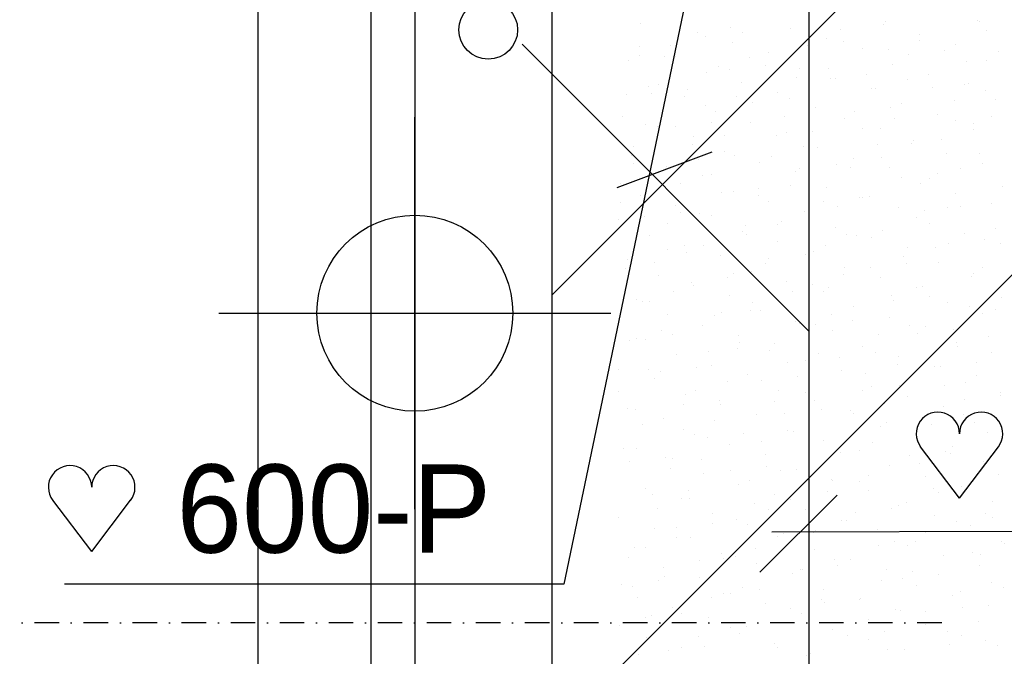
# Model space of a CAD drawing. Extents: x 9010 to 343255, y 15280 to 659207.
# Tile 50 of 76: x 82446 to 84456, y 49727 to 51026. Entities that reach past the tile are written whole.
import ezdxf

# ---------------------------------------------------------------- set-up
doc = ezdxf.new("R2010")
doc.units = 0
doc.header["$LTSCALE"] = 100
for name, pattern in [('2322121', [2000, 1000, 1000]), ('CENTER2', [11.25, 7.5, -1.25, 1.25, -1.25]), ('CENTERX2', [40, 25, -5, 5, -5]), ('DASHDOT', [1, 0.5, -0.25, 0, -0.25])]:
    doc.linetypes.add(name, pattern=pattern)
doc.layers.get('0').update_dxf_attribs({"linetype": 'CONTINUOUS'})
doc.layers.get('DEFPOINTS').update_dxf_attribs({"linetype": 'CONTINUOUS'})
for name, color, linetype in [('15', 6, 'CONTINUOUS'), ('21', 11, 'CONTINUOUS'), ('BOUW', 8, 'CONTINUOUS'), ('PAAL_CONT', 1, 'CONTINUOUS'), ('PAAL_HART', 7, 'CONTINUOUS'), ('PAAL_TEKST', 2, 'CONTINUOUS'), ('STRAMIEN', 1, 'CENTER2'), ('WL524---', 4, 'CONTINUOUS'), ('WL5627--', 4, 'CONTINUOUS'), ('WL570---', 3, 'CONTINUOUS'), ('WL570---_TOEVOER', 3, 'CONTINUOUS')]:
    doc.layers.add(name, color=color, linetype=linetype)
doc.styles.add('BURO-018', font='BUROFONT.shx', dxfattribs={"height": 180})
doc.styles.add('VAR', font='STRUCT01.shx')
doc.dimstyles.new('CEES', dxfattribs={"dimscale": 100, "dimtxt": 3, "dimasz": 3, "dimexe": 1, "dimexo": 1, "dimgap": 1.5, "dimtad": 0, "dimdec": 0, "dimzin": 0, "dimtxsty": 'BURO-018', "dimcen": -3, "dimdle": 1.25, "dimclrd": 1, "dimclre": 1, "dimclrt": 1, "dimazin": 3, "dimtfac": 0.75, "dimtdec": 0, "dimtofl": 0, "dimtmove": 0, "dimatfit": 3, "dimtvp": 1.5, "dimtolj": 1, "dimtzin": 0})

# ---------------------------------------------------------------- blocks, each defined once
blk = doc.blocks.new('K-PAAL8')
at = {"layer": 'PAAL_CONT'}
blk.add_circle((0, 0), 0.5, dxfattribs=at)
at = {"layer": 'PAAL_HART'}
for p, q in [((0, -1), (0, 1)), ((-1, 0), (1, 0))]:
    blk.add_line(p, q, dxfattribs=at)
at = {"layer": 'PAAL_TEKST', "style": 'VAR', "flags": 1}
for tag, p in [('AFHAKHOOGTE', (0.4015, 0.5157)), ('INHEINIVO', (0.4015, 0.2007)), ('LENGTE', (0.4015, -0.1143)), ('NUMMER', (0.4015, -0.4293))]:
    blk.add_attdef(tag, p, '', height=0.2, dxfattribs=at)
blk = doc.blocks.new('LDV3121')
at = {"color": 0, "linetype": 'CONTINUOUS'}
blk.add_line((0.25, 0.433), (6.75, 11.691), dxfattribs=at)
blk.add_lwpolyline([(0.25, 0.433, 0, 1, 0), (1.5, 2.598, 1, 1, 0)], format="xyseb", dxfattribs=at)
blk.add_circle((0, 0), 0.5, dxfattribs=at)
blk = doc.blocks.new('HART')
at = {"color": 1}
for q in [(-39.7, 52.4), (39.7, 52.4)]:
    blk.add_line((0, 0), q, dxfattribs=at)
for centre, start, end in [((-22.1, 65.7), 0, 217.1867), ((22.1, 65.7), 322.8133, 180)]:
    blk.add_arc(centre, 22.1, start, end, dxfattribs=at)
blk = doc.blocks.new('HARTJE')
at = {"layer": 'WL570---'}
blk.add_blockref('HART', (140.9, 93.7), dxfattribs=at)
blk = doc.blocks.new('*D165')
at = {"color": 1, "linetype": 'BYBLOCK'}
for p, q in [((87226, 52169.3), (87226, 49220.2)), ((83552.9, 49320.2), (86926, 49320.2)), ((83252.9, 49272.5), (83252.9, 49220.2))]:
    blk.add_line(p, q, dxfattribs=at)
for points in [[(83552.9, 49370.2), (83552.9, 49270.2), (83252.9, 49320.2)], [(86926, 49370.2), (86926, 49270.2), (87226, 49320.2)]]:
    blk.add_solid(points, dxfattribs=at)
at = {"layer": 'DEFPOINTS', "color": 0, "linetype": 'BYBLOCK'}
for p in [(87226, 52269.3), (83252.9, 49372.5), (87226, 49320.2)]:
    blk.add_point(p, dxfattribs=at)
at = {"color": 1, "linetype": 'BYBLOCK', "insert": (85239.5, 49597.5), "char_height": 180, "attachment_point": 5, "style": 'BURO-018'}
blk.add_mtext('\\A1;3975', dxfattribs=at)

msp = doc.modelspace()

# ---------------------------------------------------------------- hatches: boundary and pattern name
at = {"layer": '15'}
h = msp.add_hatch(dxfattribs=at)
h.set_pattern_fill('ANSI31', color=8, scale=200, style=0)
h.set_pattern_definition([(45, (32852.9, 25827.6), (-449.013, 449.013), [])])
h.paths.add_polyline_path([(83532.9, 52927.6), (89143.2, 52927.6), (89143.2, 54927.6), (83532.9, 54927.6), (83532.9, 59077.6), (65252.9, 59077.6), (65252.9, 83077.6), (67752.9, 83077.6), (67752.9, 61277.6), (72752.9, 61277.6), (72752.9, 66021.3), (73678.4, 66021.3), (73678.4, 73400.3), (76678.4, 73400.3), (76678.4, 61277.6), (82952.9, 61277.6), (82952.9, 81942.7), (87952.9, 81942.7), (87952.9, 70627.6), (93268.6, 70627.6), (93268.6, 61027.6), (99172.9, 61027.6), (99172.9, 58527.6), (93268.6, 58527.6), (93268.6, 52927.6), (99022.9, 52927.6), (99022.9, 49227.6), (93268.6, 49227.6), (93268.6, 42227.6), (99022.9, 42227.6), (99022.9, 39227.6), (93722.9, 39227.6), (93722.9, 36227.6), (99022.9, 36227.6), (99022.9, 33227.6), (93722.9, 33227.6), (93722.9, 26257.8), (90152.9, 26257.8), (90152.9, 26107.6), (83532.9, 26107.6), (83532.9, 39227.6), (88032.9, 39227.6), (88032.9, 49227.6), (83532.9, 49227.6)])

# ---------------------------------------------------------------- linework, layer by layer
at = {"layer": '21', "linetype": 'DASHDOT'}
msp.add_line((84328.3, 49795.5), (75520.5, 49795.5), dxfattribs=at)
at = {"layer": 'BOUW', "linetype": 'CONTINUOUS'}
for p, q in [((82932.9, 25507.6), (82932.9, 58137.6)), ((83162.9, 54864.6), (83162.9, 25737.6))]:
    msp.add_line(p, q, dxfattribs=at)
for points in [[(88032.9, 39227.6), (88032.9, 49227.6), (83532.9, 49227.6), (83532.9, 52927.6), (89143.2, 52927.6), (89143.2, 54927.6), (83532.9, 54927.6), (83532.9, 59077.6), (65252.9, 59077.6), (65252.9, 83077.6)], [(90152.9, 26107.6), (83532.9, 26107.6), (83532.9, 54327.6), (89142.9, 54327.6)]]:
    msp.add_lwpolyline(points, dxfattribs=at)
at = {"layer": 'STRAMIEN', "linetype": 'CENTERX2'}
msp.add_lwpolyline([(83252.9, 51193.9), (83252.9, 25320.1)], dxfattribs=at)
at = {"layer": 'WL524---', "color": 4, "linetype": '2322121'}
for p, q in [((84057.8, 42167.6), (84057.8, 53799.3)), ((84057.8, 50390.4), (83471.7, 50976.5))]:
    msp.add_line(p, q, dxfattribs=at)
at = {"layer": 'WL524---', "color": 1}
for p, q in [((83932.8, 51678.6), (83557.2, 49874.5)), ((83665.8, 50684.2), (83860, 50757)), ((83957.1, 49898.8), (84114.9, 50056.4)), ((85170.5, 49983.7), (83981.3, 49980.8)), ((83557.2, 49874.5), (82537.5, 49874.5))]:
    msp.add_line(p, q, dxfattribs=at)
at = {"layer": 'WL5627--', "color": 6}
for p, q in [((83714.2, 51019), (83714.2, 51019)), ((84210.5, 51017.1), (84210.5, 51017.1)), ((84212.8, 51022.2), (84212.8, 51022.2)), ((84400.9, 51025.4), (84400.9, 51025.4)), ((84405.6, 51021.9), (84405.6, 51021.9)), ((83829.5, 51000.6), (83829.5, 51000.6)), ((83847.1, 50992.1), (83847.1, 50992.1)), ((83897.7, 51010.5), (83897.7, 51010.5)), ((83921, 51000.4), (83921, 51000.4)), ((84020, 51008.8), (84020, 51008.8)), ((84122.7, 51007.4), (84122.7, 51007.4)), ((84282.9, 50996), (84282.9, 50996)), ((84419.7, 51003.7), (84419.7, 51003.7)), ((83775.5, 50973.2), (83775.5, 50973.2)), ((83902, 50979.4), (83902, 50979.4)), ((84053.9, 50973.5), (84053.9, 50973.5)), ((84058.4, 50987.7), (84058.4, 50987.7)), ((84092.5, 50987.7), (84092.5, 50987.7)), ((84127.9, 50981.9), (84127.9, 50981.9)), ((84283.4, 50984.5), (84283.4, 50984.5)), ((84356.5, 50976.1), (84356.5, 50976.1)), ((83711.3, 50953.5), (83711.3, 50953.5)), ((83711.5, 50971.1), (83711.5, 50971.1)), ((83762.1, 50951.7), (83762.1, 50951.7)), ((83975.6, 50959.5), (83975.6, 50959.5)), ((84166, 50967.8), (84166, 50967.8)), ((84219.1, 50964.9), (84219.1, 50964.9)), ((84260.7, 50955), (84260.7, 50955)), ((84334.7, 50963.3), (84334.7, 50963.3)), ((84444.1, 50961.7), (84444.1, 50961.7)), ((83688.2, 50943.3), (83688.2, 50943.3)), ((83785.1, 50951.2), (83785.1, 50951.2)), ((83936.2, 50950.3), (83936.2, 50950.3)), ((83969, 50933.2), (83969, 50933.2)), ((84228.9, 50936), (84228.9, 50936)), ((84379.8, 50942.1), (84379.8, 50942.1)), ((84419.3, 50944.2), (84419.3, 50944.2)), ((83847.9, 50919.4), (83847.9, 50919.4)), ((83872, 50930.7), (83872, 50930.7)), ((83895, 50924.8), (83895, 50924.8)), ((84038.4, 50927.7), (84038.4, 50927.7)), ((84096.9, 50927.5), (84096.9, 50927.5)), ((84175.8, 50914.6), (84175.8, 50914.6)), ((84301.4, 50914.8), (84301.4, 50914.8)), ((83749.7, 50893.3), (83749.7, 50893.3)), ((83920.4, 50898.3), (83920.4, 50898.3)), ((84032.6, 50907.9), (84032.6, 50907.9)), ((84101.8, 50906.2), (84101.8, 50906.2)), ((84110.9, 50906.5), (84110.9, 50906.5)), ((84257.6, 50904.7), (84257.6, 50904.7)), ((84374.9, 50894.9), (84374.9, 50894.9)), ((84382.6, 50896.1), (84382.6, 50896.1)), ((83685.5, 50873.7), (83685.5, 50873.7)), ((83730, 50890), (83730, 50890)), ((83736.1, 50876.1), (83736.1, 50876.1)), ((83810, 50884.5), (83810, 50884.5)), ((83994, 50878.3), (83994, 50878.3)), ((84184.4, 50886.6), (84184.4, 50886.6)), ((84193.3, 50885.1), (84193.3, 50885.1)), ((84308.7, 50887.7), (84308.7, 50887.7)), ((84418.3, 50881.9), (84418.3, 50881.9)), ((83803.5, 50870), (83803.5, 50870)), ((83910.4, 50870.5), (83910.4, 50870.5)), ((83942.9, 50857.5), (83942.9, 50857.5)), ((84016.9, 50865.9), (84016.9, 50865.9)), ((84247.3, 50854.8), (84247.3, 50854.8)), ((84354, 50862.3), (84354, 50862.3)), ((84437.8, 50863.1), (84437.8, 50863.1)), ((83846.2, 50850.9), (83846.2, 50850.9)), ((83866.4, 50838.2), (83866.4, 50838.2)), ((84056.8, 50846.5), (84056.8, 50846.5)), ((84071.1, 50847.7), (84071.1, 50847.7)), ((84149.7, 50839), (84149.7, 50839)), ((84223.7, 50847.4), (84223.7, 50847.4)), ((84319.8, 50833.7), (84319.8, 50833.7)), ((83675.9, 50829.9), (83675.9, 50829.9)), ((83724, 50813.5), (83724, 50813.5)), ((83857.9, 50817.2), (83857.9, 50817.2)), ((83938.8, 50817.1), (83938.8, 50817.1)), ((84006.9, 50828.1), (84006.9, 50828.1)), ((84129.3, 50825.4), (84129.3, 50825.4)), ((84231.8, 50824.9), (84231.8, 50824.9)), ((84356.6, 50820.4), (84356.6, 50820.4)), ((84393.3, 50813.7), (84393.3, 50813.7)), ((84430.5, 50828.8), (84430.5, 50828.8)), ((83748.4, 50808.8), (83748.4, 50808.8)), ((83784, 50808.8), (83784, 50808.8)), ((83884.6, 50790.7), (83884.6, 50790.7)), ((84012.4, 50797.2), (84012.4, 50797.2)), ((84064.8, 50798.6), (84064.8, 50798.6)), ((84167.6, 50805.2), (84167.6, 50805.2)), ((84202.9, 50805.4), (84202.9, 50805.4)), ((84392.5, 50802.1), (84392.5, 50802.1)), ((83820.4, 50771), (83820.4, 50771)), ((83821.9, 50788.9), (83821.9, 50788.9)), ((83990.8, 50790.3), (83990.8, 50790.3)), ((84197.7, 50771.7), (84197.7, 50771.7)), ((84265.7, 50773.6), (84265.7, 50773.6)), ((84271.6, 50780.1), (84271.6, 50780.1)), ((84328.2, 50782.4), (84328.2, 50782.4)), ((83699, 50768.5), (83699, 50768.5)), ((83884.8, 50757), (83884.8, 50757)), ((84045.3, 50767.9), (84045.3, 50767.9)), ((84075.2, 50765.3), (84075.2, 50765.3)), ((84338.2, 50752.5), (84338.2, 50752.5)), ((84404.5, 50753.2), (84404.5, 50753.2)), ((83694.3, 50748.8), (83694.3, 50748.8)), ((83698.2, 50733.7), (83698.2, 50733.7)), ((83831.9, 50741.6), (83831.9, 50741.6)), ((83905.9, 50749.9), (83905.9, 50749.9)), ((83957.3, 50735.9), (83957.3, 50735.9)), ((83981.1, 50748.2), (83981.1, 50748.2)), ((84112.7, 50731.4), (84112.7, 50731.4)), ((84147.7, 50744.2), (84147.7, 50744.2)), ((84206, 50745.1), (84206, 50745.1)), ((84411.7, 50732.5), (84411.7, 50732.5)), ((83766.8, 50727.6), (83766.8, 50727.6)), ((83858.9, 50710.9), (83858.9, 50710.9)), ((84030.8, 50716), (84030.8, 50716)), ((84038.7, 50723), (84038.7, 50723)), ((84141.8, 50725.4), (84141.8, 50725.4)), ((84221.3, 50724.3), (84221.3, 50724.3)), ((84319.5, 50712.8), (84319.5, 50712.8)), ((84366.7, 50722.2), (84366.7, 50722.2)), ((83673, 50692.8), (83673, 50692.8)), ((83746.9, 50701.2), (83746.9, 50701.2)), ((83794.6, 50691.2), (83794.6, 50691.2)), ((83840.3, 50707.7), (83840.3, 50707.7)), ((84245.6, 50704.5), (84245.6, 50704.5)), ((84284.1, 50692.4), (84284.1, 50692.4)), ((84302.5, 50702.6), (84302.5, 50702.6)), ((83879.8, 50674.3), (83879.8, 50674.3)), ((83903.2, 50675.9), (83903.2, 50675.9)), ((83953.8, 50682.7), (83953.8, 50682.7)), ((84019.6, 50688), (84019.6, 50688)), ((84093.7, 50684.2), (84093.7, 50684.2)), ((84356.6, 50671.3), (84356.6, 50671.3)), ((84452.4, 50685.9), (84452.4, 50685.9)), ((83672.4, 50653.9), (83672.4, 50653.9)), ((83712.7, 50667.6), (83712.7, 50667.6)), ((83955.3, 50668.4), (83955.3, 50668.4)), ((83975.7, 50654.7), (83975.7, 50654.7)), ((84086.6, 50655.7), (84086.6, 50655.7)), ((84160.6, 50664.1), (84160.6, 50664.1)), ((84166.1, 50663), (84166.1, 50663)), ((84180.2, 50665.2), (84180.2, 50665.2)), ((84430.2, 50651.4), (84430.2, 50651.4)), ((83785.2, 50646.5), (83785.2, 50646.5)), ((83794.9, 50634), (83794.9, 50634)), ((83833.1, 50631), (83833.1, 50631)), ((84049.2, 50634.8), (84049.2, 50634.8)), ((84116, 50645.6), (84116, 50645.6)), ((84239.7, 50643.1), (84239.7, 50643.1)), ((84293.5, 50637.2), (84293.5, 50637.2)), ((84340.9, 50642.4), (84340.9, 50642.4)), ((84367.4, 50645.6), (84367.4, 50645.6)), ((83668.3, 50618.2), (83668.3, 50618.2)), ((83720.9, 50625.6), (83720.9, 50625.6)), ((83768.8, 50611.4), (83768.8, 50611.4)), ((83858.8, 50626.5), (83858.8, 50626.5)), ((84001.7, 50615.4), (84001.7, 50615.4)), ((84276.7, 50622.8), (84276.7, 50622.8)), ((84302.5, 50611.3), (84302.5, 50611.3)), ((83921.6, 50594.7), (83921.6, 50594.7)), ((83927.7, 50607), (83927.7, 50607)), ((83993.8, 50608.2), (83993.8, 50608.2)), ((84112.1, 50603), (84112.1, 50603)), ((84208.5, 50596.9), (84208.5, 50596.9)), ((84375, 50590.1), (84375, 50590.1)), ((84437.4, 50600), (84437.4, 50600)), ((83731.1, 50586.4), (83731.1, 50586.4)), ((83929.5, 50588.6), (83929.5, 50588.6)), ((83994.1, 50573.6), (83994.1, 50573.6)), ((84134.6, 50588.5), (84134.6, 50588.5)), ((84154.5, 50585.4), (84154.5, 50585.4)), ((84184.6, 50581.9), (84184.6, 50581.9)), ((84341.4, 50569.9), (84341.4, 50569.9)), ((84415.3, 50578.3), (84415.3, 50578.3)), ((84448.6, 50570.2), (84448.6, 50570.2)), ((83768.8, 50558.3), (83768.8, 50558.3)), ((83803.6, 50565.3), (83803.6, 50565.3)), ((83807.3, 50551.2), (83807.3, 50551.2)), ((83842.8, 50566.7), (83842.8, 50566.7)), ((84067.6, 50553.6), (84067.6, 50553.6)), ((84090.2, 50565.8), (84090.2, 50565.8)), ((84258.1, 50561.9), (84258.1, 50561.9)), ((84315.1, 50562.6), (84315.1, 50562.6)), ((83686.7, 50537.1), (83686.7, 50537.1)), ((83743, 50531.6), (83743, 50531.6)), ((83877.2, 50545.4), (83877.2, 50545.4)), ((83975.6, 50539.8), (83975.6, 50539.8)), ((84049.6, 50548.1), (84049.6, 50548.1)), ((84250.9, 50542.9), (84250.9, 50542.9)), ((84256.4, 50529.6), (84256.4, 50529.6)), ((84321, 50530.1), (84321, 50530.1)), ((83683.8, 50518), (83683.8, 50518)), ((83940, 50513.5), (83940, 50513.5)), ((83968, 50528.4), (83968, 50528.4)), ((84130.5, 50521.8), (84130.5, 50521.8)), ((84182.5, 50521.2), (84182.5, 50521.2)), ((84411.6, 50520.1), (84411.6, 50520.1)), ((83749.6, 50505.2), (83749.6, 50505.2)), ((83816.7, 50491.1), (83816.7, 50491.1)), ((83890.7, 50499.4), (83890.7, 50499.4)), ((83903.7, 50508.7), (83903.7, 50508.7)), ((84012.5, 50492.4), (84012.5, 50492.4)), ((84128.7, 50505.6), (84128.7, 50505.6)), ((84203, 50500.7), (84203, 50500.7)), ((84389.3, 50502.7), (84389.3, 50502.7)), ((84393.4, 50509), (84393.4, 50509)), ((83781.5, 50471.4), (83781.5, 50471.4)), ((83822, 50484.1), (83822, 50484.1)), ((84023.5, 50472.5), (84023.5, 50472.5)), ((84064.4, 50485.9), (84064.4, 50485.9)), ((84086.1, 50472.5), (84086.1, 50472.5)), ((84097.5, 50480.9), (84097.5, 50480.9)), ((84276.5, 50480.7), (84276.5, 50480.7)), ((84289.4, 50482.8), (84289.4, 50482.8)), ((83705.1, 50455.9), (83705.1, 50455.9)), ((83717.2, 50451.7), (83717.2, 50451.7)), ((83731.8, 50450.7), (83731.8, 50450.7)), ((83895.6, 50464.2), (83895.6, 50464.2)), ((84225.1, 50463.1), (84225.1, 50463.1)), ((84230.4, 50454), (84230.4, 50454)), ((84304.3, 50462.3), (84304.3, 50462.3)), ((84450.1, 50459.9), (84450.1, 50459.9)), ((83877.9, 50428.9), (83877.9, 50428.9)), ((83938.6, 50432.2), (83938.6, 50432.2)), ((83942.2, 50448.6), (83942.2, 50448.6)), ((83958.4, 50432.4), (83958.4, 50432.4)), ((84148.9, 50440.6), (84148.9, 50440.6)), ((84339.4, 50448.9), (84339.4, 50448.9)), ((84385.8, 50440.3), (84385.8, 50440.3)), ((84437.2, 50435.4), (84437.2, 50435.4)), ((83768, 50424.1), (83768, 50424.1)), ((83864.6, 50423.8), (83864.6, 50423.8)), ((84030.9, 50411.2), (84030.9, 50411.2)), ((84102.9, 50425.8), (84102.9, 50425.8)), ((84145.4, 50413.6), (84145.4, 50413.6)), ((84221.4, 50419.5), (84221.4, 50419.5)), ((84411.8, 50427.8), (84411.8, 50427.8)), ((83755.7, 50391.6), (83755.7, 50391.6)), ((83840.5, 50402.9), (83840.5, 50402.9)), ((84038.6, 50406.1), (84038.6, 50406.1)), ((84071.5, 50405.2), (84071.5, 50405.2)), ((84104.5, 50391.3), (84104.5, 50391.3)), ((84263.6, 50402.9), (84263.6, 50402.9)), ((84294.9, 50399.6), (84294.9, 50399.6)), ((84352.2, 50395.1), (84352.2, 50395.1)), ((83691.4, 50371.9), (83691.4, 50371.9)), ((83705.7, 50375.1), (83705.7, 50375.1)), ((83723.5, 50374.7), (83723.5, 50374.7)), ((83779.7, 50383.5), (83779.7, 50383.5)), ((83914, 50383), (83914, 50383)), ((83916.4, 50368.7), (83916.4, 50368.7)), ((84199.3, 50383.3), (84199.3, 50383.3)), ((84278.3, 50386.7), (84278.3, 50386.7)), ((84424.3, 50380.1), (84424.3, 50380.1)), ((83852.1, 50349.1), (83852.1, 50349.1)), ((83912.5, 50356.5), (83912.5, 50356.5)), ((83976.9, 50351.2), (83976.9, 50351.2)), ((83986.5, 50364.9), (83986.5, 50364.9)), ((84167.3, 50359.5), (84167.3, 50359.5)), ((84357.8, 50367.7), (84357.8, 50367.7)), ((84360, 50360.5), (84360, 50360.5)), ((83786.4, 50342.9), (83786.4, 50342.9)), ((84049.3, 50330.1), (84049.3, 50330.1)), ((84077.1, 50345.9), (84077.1, 50345.9)), ((84119.4, 50338), (84119.4, 50338)), ((84193.3, 50346.4), (84193.3, 50346.4)), ((84239.8, 50338.3), (84239.8, 50338.3)), ((84430.3, 50346.6), (84430.3, 50346.6)), ((83668.4, 50313.5), (83668.4, 50313.5)), ((83729.9, 50311.7), (83729.9, 50311.7)), ((83827.6, 50316.2), (83827.6, 50316.2)), ((83858.9, 50321.8), (83858.9, 50321.8)), ((84012.8, 50326.3), (84012.8, 50326.3)), ((84122.9, 50310.1), (84122.9, 50310.1)), ((84237.8, 50323.1), (84237.8, 50323.1)), ((84313.4, 50318.4), (84313.4, 50318.4)), ((84326.2, 50319.4), (84326.2, 50319.4)), ((84400.2, 50327.8), (84400.2, 50327.8)), ((83742, 50293.6), (83742, 50293.6)), ((83753.6, 50307.8), (83753.6, 50307.8)), ((83890.6, 50288.9), (83890.6, 50288.9)), ((83932.4, 50301.8), (83932.4, 50301.8)), ((83960.5, 50289.3), (83960.5, 50289.3)), ((84034.4, 50297.6), (84034.4, 50297.6)), ((84173.5, 50303.5), (84173.5, 50303.5)), ((84398.5, 50300.3), (84398.5, 50300.3)), ((83826.4, 50269.3), (83826.4, 50269.3)), ((83995.3, 50270), (83995.3, 50270)), ((84167.3, 50270.7), (84167.3, 50270.7)), ((84185.7, 50278.3), (84185.7, 50278.3)), ((84241.2, 50279.1), (84241.2, 50279.1)), ((84334.2, 50280.6), (84334.2, 50280.6)), ((84376.2, 50286.6), (84376.2, 50286.6)), ((83668.7, 50267.5), (83668.7, 50267.5)), ((83804.8, 50261.7), (83804.8, 50261.7)), ((83875.5, 50248.9), (83875.5, 50248.9)), ((84051.3, 50266.1), (84051.3, 50266.1)), ((84067.8, 50248.9), (84067.8, 50248.9)), ((84258.2, 50257.2), (84258.2, 50257.2)), ((84374.1, 50252.2), (84374.1, 50252.2)), ((84448.1, 50260.5), (84448.1, 50260.5)), ((84448.7, 50265.5), (84448.7, 50265.5)), ((83686.8, 50232.3), (83686.8, 50232.3)), ((83704.1, 50231.9), (83704.1, 50231.9)), ((83801.5, 50240.5), (83801.5, 50240.5)), ((83877.3, 50240.6), (83877.3, 50240.6)), ((83987, 50246.4), (83987, 50246.4)), ((84082.3, 50230.4), (84082.3, 50230.4)), ((84141.3, 50228.9), (84141.3, 50228.9)), ((84212, 50243.3), (84212, 50243.3)), ((84331.8, 50237.2), (84331.8, 50237.2)), ((83760.4, 50212.4), (83760.4, 50212.4)), ((83864.8, 50209.1), (83864.8, 50209.1)), ((83950.8, 50220.7), (83950.8, 50220.7)), ((84008.4, 50222), (84008.4, 50222)), ((84147.7, 50223.6), (84147.7, 50223.6)), ((84289.2, 50211.8), (84289.2, 50211.8)), ((84372.7, 50220.5), (84372.7, 50220.5)), ((83716.6, 50200.2), (83716.6, 50200.2)), ((83800.6, 50189.4), (83800.6, 50189.4)), ((84013.7, 50188.8), (84013.7, 50188.8)), ((84204.2, 50197.1), (84204.2, 50197.1)), ((84215.2, 50203.5), (84215.2, 50203.5)), ((84308.4, 50200.8), (84308.4, 50200.8)), ((84394.6, 50205.4), (84394.6, 50205.4)), ((83823.2, 50180.6), (83823.2, 50180.6)), ((83849.4, 50173.3), (83849.4, 50173.3)), ((83923.4, 50181.7), (83923.4, 50181.7)), ((84025.5, 50186.3), (84025.5, 50186.3)), ((84086.2, 50167.7), (84086.2, 50167.7)), ((84276.6, 50176), (84276.6, 50176)), ((84422, 50184.9), (84422, 50184.9)), ((83678.3, 50152.1), (83678.3, 50152.1)), ((83705.2, 50151.1), (83705.2, 50151.1)), ((83895.7, 50159.4), (83895.7, 50159.4)), ((83961.3, 50166.6), (83961.3, 50166.6)), ((84056.3, 50154.7), (84056.3, 50154.7)), ((84130.2, 50163.1), (84130.2, 50163.1)), ((84159.7, 50147.8), (84159.7, 50147.8)), ((84186.2, 50163.5), (84186.2, 50163.5)), ((84350.2, 50156.1), (84350.2, 50156.1)), ((83764.5, 50132.9), (83764.5, 50132.9)), ((83778.8, 50131.2), (83778.8, 50131.2)), ((83839, 50129.3), (83839, 50129.3)), ((83969.3, 50139.5), (83969.3, 50139.5)), ((84121.9, 50143.8), (84121.9, 50143.8)), ((84263.1, 50136.2), (84263.1, 50136.2)), ((84337.1, 50144.6), (84337.1, 50144.6)), ((84346.9, 50140.6), (84346.9, 50140.6)), ((83690.5, 50124.6), (83690.5, 50124.6)), ((83774.8, 50109.6), (83774.8, 50109.6)), ((83971.3, 50114.4), (83971.3, 50114.4)), ((84032.1, 50107.7), (84032.1, 50107.7)), ((84222.6, 50116), (84222.6, 50116)), ((84282.6, 50121), (84282.6, 50121)), ((84413, 50124.2), (84413, 50124.2)), ((83841.6, 50099.4), (83841.6, 50099.4)), ((83897.4, 50106), (83897.4, 50106)), ((83999.7, 50106.4), (83999.7, 50106.4)), ((84104.2, 50087.5), (84104.2, 50087.5)), ((84178.1, 50095.9), (84178.1, 50095.9)), ((84295, 50094.8), (84295, 50094.8)), ((84443.3, 50098.2), (84443.3, 50098.2)), ((83723.7, 50070), (83723.7, 50070)), ((83914.1, 50078.3), (83914.1, 50078.3)), ((83935.5, 50086.8), (83935.5, 50086.8)), ((84104.6, 50086.5), (84104.6, 50086.5)), ((84160.4, 50083.6), (84160.4, 50083.6)), ((84311, 50068.9), (84311, 50068.9)), ((84368.6, 50074.9), (84368.6, 50074.9)), ((84385, 50077.3), (84385, 50077.3)), ((83738.4, 50057.3), (83738.4, 50057.3)), ((83797.2, 50050), (83797.2, 50050)), ((83812.4, 50065.7), (83812.4, 50065.7)), ((83813.3, 50049.4), (83813.3, 50049.4)), ((83987.7, 50058.3), (83987.7, 50058.3)), ((84019.2, 50047.1), (84019.2, 50047.1)), ((84096.2, 50064), (84096.2, 50064)), ((84178.1, 50066.6), (84178.1, 50066.6)), ((84321.1, 50060.8), (84321.1, 50060.8)), ((83749, 50029.8), (83749, 50029.8)), ((83945.3, 50038.8), (83945.3, 50038.8)), ((84226.1, 50028.6), (84226.1, 50028.6)), ((84241, 50034.8), (84241, 50034.8)), ((84256.9, 50041.2), (84256.9, 50041.2)), ((84431.4, 50043.1), (84431.4, 50043.1)), ((83669.6, 50009.9), (83669.6, 50009.9)), ((83860.1, 50018.2), (83860.1, 50018.2)), ((83909.7, 50007), (83909.7, 50007)), ((83973.9, 50026.6), (83973.9, 50026.6)), ((84050.5, 50026.5), (84050.5, 50026.5)), ((84152.1, 50020.2), (84152.1, 50020.2)), ((84313.5, 50013.7), (84313.5, 50013.7)), ((84417.5, 50018.3), (84417.5, 50018.3)), ((84432.9, 50010), (84432.9, 50010)), ((83742.1, 49988.8), (83742.1, 49988.8)), ((83786.4, 49990), (83786.4, 49990)), ((83860.3, 49998.4), (83860.3, 49998.4)), ((83932.5, 49997.1), (83932.5, 49997.1)), ((84123, 50005.4), (84123, 50005.4)), ((84134.6, 50003.8), (84134.6, 50003.8)), ((84358.9, 50001.7), (84358.9, 50001.7)), ((84387, 49993.7), (84387, 49993.7)), ((83787.5, 49969.6), (83787.5, 49969.6)), ((83815.6, 49968.9), (83815.6, 49968.9)), ((83993.2, 49971.5), (83993.2, 49971.5)), ((84006.1, 49977.2), (84006.1, 49977.2)), ((84067.1, 49979.9), (84067.1, 49979.9)), ((84070.4, 49984.2), (84070.4, 49984.2)), ((84196.6, 49985.4), (84196.6, 49985.4)), ((84295.3, 49981), (84295.3, 49981)), ((83701.4, 49949.7), (83701.4, 49949.7)), ((83723.2, 49950), (83723.2, 49950)), ((83948.2, 49946.8), (83948.2, 49946.8)), ((84200, 49952.9), (84200, 49952.9)), ((84231.1, 49961.3), (84231.1, 49961.3)), ((84259.4, 49953.6), (84259.4, 49953.6)), ((84274, 49961.3), (84274, 49961.3)), ((84449.9, 49961.9), (84449.9, 49961.9)), ((84456, 49958.2), (84456, 49958.2)), ((83688, 49928.8), (83688, 49928.8)), ((83878.5, 49937), (83878.5, 49937)), ((83883.9, 49927.1), (83883.9, 49927.1)), ((83908.2, 49931.2), (83908.2, 49931.2)), ((84068.9, 49945.3), (84068.9, 49945.3)), ((84331.9, 49932.5), (84331.9, 49932.5)), ((84391.8, 49938.5), (84391.8, 49938.5)), ((84406.8, 49934.4), (84406.8, 49934.4)), ((83760.5, 49907.6), (83760.5, 49907.6)), ((83834.3, 49922.8), (83834.3, 49922.8)), ((83951, 49915.9), (83951, 49915.9)), ((84108.8, 49924), (84108.8, 49924)), ((84115, 49912.6), (84115, 49912.6)), ((84141.4, 49924.2), (84141.4, 49924.2)), ((84405.4, 49912.5), (84405.4, 49912.5)), ((83761.7, 49889.8), (83761.7, 49889.8)), ((83834, 49887.7), (83834, 49887.7)), ((84024.5, 49896), (84024.5, 49896)), ((84041.1, 49904.2), (84041.1, 49904.2)), ((84044.6, 49904.3), (84044.6, 49904.3)), ((84215, 49904.3), (84215, 49904.3)), ((84269.5, 49901.2), (84269.5, 49901.2)), ((84321.9, 49894.1), (84321.9, 49894.1)), ((83675.3, 49874.1), (83675.3, 49874.1)), ((83697.4, 49870.1), (83697.4, 49870.1)), ((83749.3, 49882.4), (83749.3, 49882.4)), ((83922.4, 49867), (83922.4, 49867)), ((84205.3, 49881.5), (84205.3, 49881.5)), ((84247.9, 49885.7), (84247.9, 49885.7)), ((84277.8, 49872.4), (84277.8, 49872.4)), ((84430.2, 49878.3), (84430.2, 49878.3)), ((84454.8, 49867.1), (84454.8, 49867.1)), ((83706.4, 49847.6), (83706.4, 49847.6)), ((83858.1, 49847.3), (83858.1, 49847.3)), ((83882.2, 49855.5), (83882.2, 49855.5)), ((83896.9, 49855.9), (83896.9, 49855.9)), ((83956.1, 49863.9), (83956.1, 49863.9)), ((84087.3, 49864.2), (84087.3, 49864.2)), ((84350.3, 49851.3), (84350.3, 49851.3)), ((84366, 49858.7), (84366, 49858.7)), ((83778.9, 49826.5), (83778.9, 49826.5)), ((83969.4, 49834.7), (83969.4, 49834.7)), ((84083.1, 49844.1), (84083.1, 49844.1)), ((84089, 49837), (84089, 49837)), ((84159.8, 49843), (84159.8, 49843)), ((84163, 49845.3), (84163, 49845.3)), ((84369.8, 49826.8), (84369.8, 49826.8)), ((84423.8, 49831.4), (84423.8, 49831.4)), ((83723.3, 49806.8), (83723.3, 49806.8)), ((83735.9, 49809.9), (83735.9, 49809.9)), ((83797.2, 49815.2), (83797.2, 49815.2)), ((83852.5, 49806.5), (83852.5, 49806.5)), ((84018.8, 49824.5), (84018.8, 49824.5)), ((84042.9, 49814.8), (84042.9, 49814.8)), ((84233.4, 49823.1), (84233.4, 49823.1)), ((84243.8, 49821.3), (84243.8, 49821.3)), ((84295.8, 49818.4), (84295.8, 49818.4)), ((83671.6, 49790.3), (83671.6, 49790.3)), ((83896.6, 49787.1), (83896.6, 49787.1)), ((83930.1, 49788.3), (83930.1, 49788.3)), ((84004, 49796.6), (84004, 49796.6)), ((84179.5, 49801.7), (84179.5, 49801.7)), ((84296.2, 49791.3), (84296.2, 49791.3)), ((84404.4, 49798.5), (84404.4, 49798.5)), ((83724.8, 49766.4), (83724.8, 49766.4)), ((83832.3, 49767.5), (83832.3, 49767.5)), ((83915.3, 49774.7), (83915.3, 49774.7)), ((84105.8, 49783), (84105.8, 49783)), ((84136.9, 49769.7), (84136.9, 49769.7)), ((84210.9, 49778.1), (84210.9, 49778.1)), ((84340.2, 49778.9), (84340.2, 49778.9)), ((84368.7, 49770.1), (84368.7, 49770.1)), ((83845.1, 49747.9), (83845.1, 49747.9)), ((83987.8, 49753.6), (83987.8, 49753.6)), ((84057.3, 49764.3), (84057.3, 49764.3)), ((84178.2, 49761.9), (84178.2, 49761.9)), ((84343.7, 49751.2), (84343.7, 49751.2)), ((84417.7, 49759.5), (84417.7, 49759.5)), ((84442.3, 49750.2), (84442.3, 49750.2)), ((83710.1, 49730.1), (83710.1, 49730.1)), ((83771.2, 49739.5), (83771.2, 49739.5)), ((83797.3, 49745.3), (83797.3, 49745.3)), ((83993, 49744.7), (83993, 49744.7)), ((84052, 49729.4), (84052, 49729.4)), ((84061.3, 49733.6), (84061.3, 49733.6)), ((84218, 49741.5), (84218, 49741.5)), ((84251.8, 49741.9), (84251.8, 49741.9))]:
    msp.add_line(p, q, dxfattribs=at)

# ---------------------------------------------------------------- block references
at = {"layer": 'BOUW', "linetype": 'CONTINUOUS', "xscale": 400, "yscale": 400, "zscale": 400}
msp.add_blockref('K-PAAL8', (83252.9, 50427.6), dxfattribs=at)
at = {"layer": 'WL524---', "color": 2, "xscale": 120, "yscale": 120, "zscale": 120}
msp.add_blockref('LDV3121', (83402.7, 51005.9), dxfattribs=at)
at = {"layer": 'WL570---_TOEVOER', "xscale": 2, "yscale": 2, "zscale": 2}
for p in [(84082.9, 49862.7), (82311.4, 49753.5)]:
    msp.add_blockref('HARTJE', p, dxfattribs=at)

# ---------------------------------------------------------------- texts
at = {"layer": 'WL570---_TOEVOER', "color": 1, "style": 'BURO-018'}
msp.add_text('600-P', height=180, dxfattribs=at).set_placement((82766.3, 49938.9))

# ---------------------------------------------------------------- dimensions: what is measured, and where the dimension line sits
at = {"layer": 'WL5627--'}
dim = msp.add_linear_dim(base=(87226, 49320.2), p1=(83252.9, 49372.5), p2=(87226, 52269.3), text='3975', dimstyle='CEES', dxfattribs=at)
dim.commit()
dim.dimension.update_dxf_attribs({"geometry": '*D165', "text_midpoint": (85239.5, 49597.5)})

doc.saveas('drawing.dxf')
